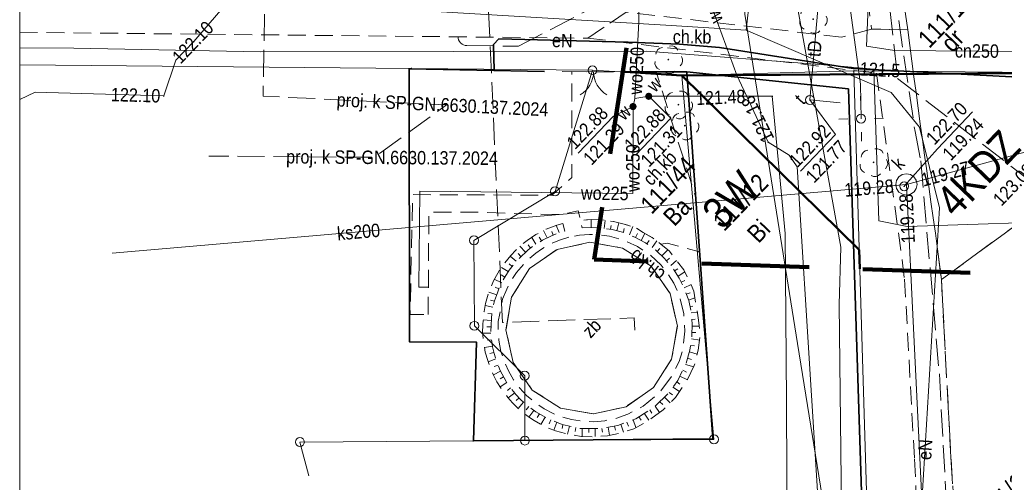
# Model space of a CAD drawing. Extents: x 0 to 6443539, y 0 to 5655063.
# Tile 46 of 64: x 6441072 to 6441127, y 5654782 to 5654808. Entities that reach past the tile are written whole.
import ezdxf
from ezdxf.enums import TextEntityAlignment as Align

# ---------------------------------------------------------------- set-up
doc = ezdxf.new("R2010")
doc.units = 0
doc.header["$MEASUREMENT"] = 0
for name, pattern in [('1.0_0.5', [1.5, 1, -0.5]), ('1.5_0.5', [2, 1.5, -0.5]), ('2', [0.9, 0.6, -0.3]), ('219-500', [0]), ('otob_500', [0]), ('PRZER2-1', [3, 2, -1]), ('PRZER3-1', [4, 3, -1])]:
    doc.linetypes.add(name, pattern=pattern)
doc.layers.get('0').update_dxf_attribs({"color": 2, "linetype": 'CONTINUOUS', "lineweight": 5})
for name, color, linetype in [('000 Inne (niezydentyfikowane)', 7, 'CONTINUOUS'), ('202-punkt graniczny', 7, 'CONTINUOUS'), ('203-punkt graniczny', 7, 'CONTINUOUS'), ('210-oznaczenie konturu użytku gruntowego', 7, 'CONTINUOUS'), ('211-numer działki ewidencyjnej', 7, 'CONTINUOUS'), ('218-kontur użytku gruntowego', 7, 'CONTINUOUS'), ('219-działka ewidencyjna', 7, 'CONTINUOUS'), ('brama', 7, 'CONTINUOUS'), ('chodnik', 7, 'CONTINUOUS'), ('chodnik-Atr17', 7, 'CONTINUOUS'), ('drzewo liściaste', 7, 'CONTINUOUS'), ('jezdnia', 7, 'CONTINUOUS'), ('komora podziemna', 7, 'CONTINUOUS'), ('krawężnik', 7, 'CONTINUOUS'), ('latarnia', 7, 'CONTINUOUS'), ('obudowa ochronna przewodu', 7, 'CONTINUOUS'), ('ogrodzenie trwałe', 7, 'CONTINUOUS'), ('przewód ciepłowniczy', 7, 'CONTINUOUS'), ('przewód ciepłowniczy-Atr1', 7, 'CONTINUOUS'), ('przewód elektroenergetyczny podziemny', 7, 'CONTINUOUS'), ('przewód elektroenergetyczny podziemny - ob. projektowany', 7, 'CONTINUOUS'), ('przewód elektroenergetyczny podziemny-Atr1', 7, 'CONTINUOUS'), ('przewód kanalizacyjny', 7, 'CONTINUOUS'), ('przewód kanalizacyjny - ob. projektowany', 7, 'CONTINUOUS'), ('przewód kanalizacyjny - ob. projektowany-Atr1', 7, 'CONTINUOUS'), ('przewód kanalizacyjny-Atr1', 7, 'CONTINUOUS'), ('przewód telekomunikacyjny podziemny', 7, 'CONTINUOUS'), ('przewód telekomunikacyjny podziemny - ob. projektowany', 7, 'CONTINUOUS'), ('przewód telekomunikacyjny podziemny-Atr1', 7, 'CONTINUOUS'), ('przewód wodociągowy', 7, 'CONTINUOUS'), ('przewód wodociągowy-Atr1', 7, 'CONTINUOUS'), ('rzedna', 7, 'CONTINUOUS'), ('rzedna-Atr2', 7, 'CONTINUOUS'), ('rzedna-Atr3', 7, 'CONTINUOUS'), ('skarpa nieumocniona', 7, 'CONTINUOUS'), ('właz do komory lub kanału - okrągły', 7, 'CONTINUOUS'), ('właz do komory lub kanału - okrągły-Atr17', 7, 'CONTINUOUS'), ('Zakres', 7, 'CONTINUOUS'), ('zasuwa lub zawór', 7, 'CONTINUOUS'), ('zasuwa lub zawór-Atr17', 7, 'CONTINUOUS'), ('zbiornik lub silos', 7, 'CONTINUOUS'), ('zbiornik lub silos-Atr17', 7, 'CONTINUOUS')]:
    doc.layers.add(name, color=color, linetype=linetype)
doc.layers.add('1ramki', color=7, linetype='PRZER2-1', lineweight=18)
doc.layers.add('z - MPZT', color=121, linetype='PRZER3-1', lineweight=18)
doc.styles.add('MapaZas', font='geodezja.shx', dxfattribs={"width": 0.9})
doc.linetypes.add('902-500', pattern='A,3.75,0,[1,ksztalty.shx,S=0.5,R=0,X=0,Y=0],3.75', length=7.5)
doc.linetypes.add('OLZ', pattern='A,3,-1,[36,msgB.shx,S=0.008,R=0,X=-0.5,Y=0],3', length=7)

# ---------------------------------------------------------------- blocks, each defined once
blk = doc.blocks.new('203')
at = {"linetype": 'Continuous', "lineweight": 0}
h = blk.add_hatch(color=0, dxfattribs=at)
edge = h.paths.add_edge_path()
edge.add_arc((0, 0), 0.045, 0, 360)
blk = doc.blocks.new('202')
at = {"color": 0, "linetype": 'Continuous', "lineweight": 0}
blk.add_circle((0, 0), 0.25, dxfattribs=at)
blk = doc.blocks.new('OK02')
at = {"color": 0, "linetype": 'Continuous', "lineweight": 0}
for centre, start, end in [((-1.5, 0), 0, 60), ((1.5, 0), 120, 180)]:
    blk.add_arc(centre, 1.5, start, end, dxfattribs=at)
blk = doc.blocks.new('PW01')
at = {"linetype": 'Continuous', "lineweight": 13}
h = blk.add_hatch(color=0, dxfattribs=at)
edge = h.paths.add_edge_path()
edge.add_arc((0, 0), 0.045, 0, 360)
blk = doc.blocks.new('US25')
at = {"linetype": 'Continuous', "lineweight": 0}
h = blk.add_hatch(color=0, dxfattribs=at)
edge = h.paths.add_edge_path()
edge.add_arc((0, 0), 0.2, 0, 360)
blk = doc.blocks.new('OP021')
at = {"linetype": 'Continuous', "lineweight": 13}
h = blk.add_hatch(color=0, dxfattribs=at)
edge = h.paths.add_edge_path()
edge.add_arc((0, 0), 0.05, 0, 360)
at = {"color": 0, "linetype": 'Continuous', "lineweight": 13}
for centre, start, end in [((0, 0.4), 49.272, 130.728), ((-0.38, 0.124), 121.308, 202.548), ((0.38, 0.124), 337.452, 58.692), ((-0.235, -0.324), 193.221, 274.871), ((0.235, -0.324), 265.129, 346.779)]:
    blk.add_arc(centre, 0.4, start, end, dxfattribs=at)
blk = doc.blocks.new('US22')
at = {"color": 0, "linetype": 'Continuous', "lineweight": 13}
blk.add_circle((0, 0), 0.25, dxfattribs=at)
blk = doc.blocks.new('SM01')
at = {"color": 0, "linetype": 'Continuous', "lineweight": 13}
for p, q in [((-0.53, 0.531), (-0.883, 0.884)), ((0.531, 0.531), (0.884, 0.884)), ((-0.53, -0.53), (-0.883, -0.883)), ((0.531, -0.53), (0.884, -0.883))]:
    blk.add_line(p, q, dxfattribs=at)
blk.add_circle((0, 0), 0.25, dxfattribs=at)

msp = doc.modelspace()

# ---------------------------------------------------------------- linework, layer by layer
at = {"layer": '000 Inne (niezydentyfikowane)', "color": 7, "linetype": 'Continuous', "lineweight": 13, "flags": 128}
for points in [[(6441103.63, 5654796.59), (6441103.627, 5654797.05)], [(6441101.846, 5654796.318), (6441101.682, 5654796.725)], [(6441103.998, 5654796.598), (6441104.028, 5654796.818)], [(6441104.366, 5654796.55), (6441104.42, 5654796.997)], [(6441104.721, 5654796.501), (6441104.752, 5654796.721)], [(6441105.076, 5654796.424), (6441105.187, 5654796.858)], [(6441105.432, 5654796.332), (6441105.484, 5654796.546)], [(6441105.768, 5654796.191), (6441105.963, 5654796.655)], [(6441100.545, 5654795.668), (6441100.311, 5654796.045)], [(6441100.852, 5654795.858), (6441100.735, 5654796.054)], [(6441101.181, 5654796.028), (6441100.974, 5654796.434)], [(6441101.517, 5654796.177), (6441101.428, 5654796.387)], [(6441106.103, 5654796.05), (6441106.219, 5654796.258)], [(6441106.425, 5654795.88), (6441106.636, 5654796.274)], [(6441099.968, 5654795.224), (6441099.649, 5654795.556)], [(6441100.246, 5654795.456), (6441100.114, 5654795.637)], [(6441106.74, 5654795.689), (6441106.87, 5654795.883)], [(6441107.035, 5654795.476), (6441107.296, 5654795.849)], [(6441107.323, 5654795.256), (6441107.482, 5654795.422)], [(6441099.441, 5654794.717), (6441099.096, 5654794.993)], [(6441099.704, 5654794.978), (6441099.545, 5654795.144)], [(6441107.59, 5654795.014), (6441107.915, 5654795.354)], [(6441107.843, 5654794.744), (6441108.016, 5654794.896)], [(6441099.001, 5654794.142), (6441098.614, 5654794.374)], [(6441099.221, 5654794.43), (6441099.041, 5654794.574)], [(6441108.082, 5654794.473), (6441108.408, 5654794.756)], [(6441108.301, 5654794.181), (6441108.482, 5654794.298)], [(6441098.81, 5654793.827), (6441098.609, 5654793.95)], [(6441108.491, 5654793.874), (6441108.875, 5654794.116)], [(6441098.633, 5654793.512), (6441098.218, 5654793.715)], [(6441098.477, 5654793.176), (6441098.27, 5654793.263)], [(6441108.661, 5654793.545), (6441108.864, 5654793.641)], [(6441108.824, 5654793.223), (6441109.216, 5654793.416)], [(6441098.35, 5654792.841), (6441097.915, 5654792.994)], [(6441108.951, 5654792.879), (6441109.162, 5654792.955)], [(6441109.079, 5654792.536), (6441109.43, 5654792.671)], [(6441098.139, 5654792.143), (6441097.705, 5654792.24)], [(6441098.223, 5654792.491), (6441098.01, 5654792.543)], [(6441109.157, 5654792.184), (6441109.326, 5654792.216)], [(6441098.083, 5654791.781), (6441097.856, 5654791.804)], [(6441109.229, 5654791.825), (6441109.567, 5654791.86)], [(6441098.049, 5654791.413), (6441097.595, 5654791.445)], [(6441098.035, 5654791.052), (6441097.802, 5654791.054)], [(6441109.258, 5654791.464), (6441109.441, 5654791.483)], [(6441109.28, 5654791.097), (6441109.669, 5654791.084)], [(6441098.022, 5654790.691), (6441097.562, 5654790.702)], [(6441109.274, 5654790.729), (6441109.493, 5654790.727)], [(6441098.115, 5654789.964), (6441097.671, 5654789.891)], [(6441098.065, 5654790.331), (6441097.839, 5654790.298)], [(6441109.19, 5654790.006), (6441109.417, 5654789.983)], [(6441109.239, 5654790.375), (6441109.7, 5654790.307)], [(6441098.194, 5654789.612), (6441097.968, 5654789.565)], [(6441109.127, 5654789.651), (6441109.561, 5654789.526)], [(6441098.3, 5654789.261), (6441097.872, 5654789.103)], [(6441098.428, 5654788.917), (6441098.211, 5654788.835)], [(6441108.916, 5654788.953), (6441109.365, 5654788.814)], [(6441109.015, 5654789.302), (6441109.242, 5654789.236)], [(6441098.563, 5654788.58), (6441098.164, 5654788.367)], [(6441098.739, 5654788.259), (6441098.537, 5654788.148)], [(6441108.591, 5654788.296), (6441109.012, 5654788.1)], [(6441108.753, 5654788.624), (6441108.961, 5654788.523)], [(6441098.923, 5654787.945), (6441098.553, 5654787.703)], [(6441108.414, 5654787.981), (6441108.593, 5654787.85)], [(6441099.12, 5654787.645), (6441098.954, 5654787.5)], [(6441099.36, 5654787.36), (6441098.998, 5654787.083)], [(6441107.995, 5654787.384), (6441108.175, 5654787.254)], [(6441108.208, 5654787.679), (6441108.567, 5654787.432)], [(6441099.599, 5654787.089), (6441099.433, 5654786.93)], [(6441099.859, 5654786.84), (6441099.556, 5654786.494)], [(6441100.147, 5654786.606), (6441099.996, 5654786.419)], [(6441107.22, 5654786.618), (6441107.447, 5654786.262)], [(6441107.476, 5654786.871), (6441107.642, 5654786.712)], [(6441107.739, 5654787.131), (6441108.05, 5654786.806)], [(6441100.435, 5654786.386), (6441100.146, 5654786.012)], [(6441100.743, 5654786.188), (6441100.62, 5654785.987)], [(6441106.606, 5654786.223), (6441106.855, 5654785.832)], [(6441106.913, 5654786.413), (6441107.03, 5654786.232)], [(6441101.058, 5654786.011), (6441100.82, 5654785.602)], [(6441101.38, 5654785.855), (6441101.293, 5654785.634)], [(6441101.722, 5654785.721), (6441101.541, 5654785.285)], [(6441102.058, 5654785.58), (6441102.02, 5654785.367)], [(6441102.42, 5654785.51), (6441102.317, 5654785.055)], [(6441104.938, 5654785.508), (6441104.985, 5654785.282)], [(6441105.297, 5654785.607), (6441105.448, 5654785.172)], [(6441105.634, 5654785.728), (6441105.716, 5654785.51)], [(6441105.977, 5654785.855), (6441106.135, 5654785.427)], [(6441106.299, 5654786.018), (6441106.423, 5654785.83)], [(6441102.775, 5654785.432), (6441102.731, 5654785.212)], [(6441103.13, 5654785.369), (6441103.133, 5654784.924)], [(6441103.498, 5654785.377), (6441103.496, 5654785.144)], [(6441103.866, 5654785.371), (6441103.862, 5654784.918)], [(6441104.227, 5654785.372), (6441104.26, 5654785.16)], [(6441104.586, 5654785.443), (6441104.666, 5654784.992)]]:
    msp.add_lwpolyline(points, dxfattribs=at)
at = {"layer": '1ramki', "color": 0, "linetype": 'Continuous', "lineweight": 13, "flags": 128}
msp.add_lwpolyline([(6441071.681, 5654894.679), (6441272.347, 5654894.679), (6441272.347, 5654754.671), (6441071.681, 5654754.671)], close=True, dxfattribs=at)
msp.add_lwpolyline([(6441071.681, 5654894.679), (6441272.347, 5654894.679), (6441272.347, 5654754.671), (6441071.681, 5654754.671)], close=True, dxfattribs=at)
at = {"layer": '218-kontur użytku gruntowego', "color": 3, "linetype": 'Continuous', "lineweight": 13}
for points in [[(6441093.585, 5654805.49), (6441071.681, 5654805.697)], [(6441071.681, 5654805.697), (6441093.585, 5654805.49)], [(6441119.841, 5654754.671), (6441118.314, 5654805.346)], [(6441118.314, 5654805.346), (6441119.841, 5654754.671)]]:
    msp.add_lwpolyline(points, dxfattribs=at)
at = {"layer": '218-kontur użytku gruntowego', "color": 3, "linetype": 'Continuous', "lineweight": 13, "flags": 128}
for points in [[(6441103.708, 5654805.391), (6441093.585, 5654805.49)], [(6441093.585, 5654805.49), (6441103.708, 5654805.391)], [(6441103.708, 5654805.391), (6441101.613, 5654798.619)], [(6441101.613, 5654798.619), (6441103.708, 5654805.391)], [(6441108.694, 5654805.103), (6441103.708, 5654805.391)], [(6441103.708, 5654805.391), (6441108.694, 5654805.103)], [(6441118.314, 5654805.346), (6441108.694, 5654805.103)], [(6441108.694, 5654805.103), (6441118.314, 5654805.346)], [(6441110.499, 5654784.765), (6441108.694, 5654805.103)], [(6441108.694, 5654805.103), (6441110.499, 5654784.765)], [(6441101.613, 5654798.619), (6441097.082, 5654795.883)], [(6441097.082, 5654795.883), (6441101.613, 5654798.619)], [(6441097.082, 5654795.883), (6441097.107, 5654791.109)], [(6441097.107, 5654791.109), (6441097.082, 5654795.883)], [(6441097.107, 5654791.109), (6441099.919, 5654788.32)], [(6441099.919, 5654788.32), (6441097.107, 5654791.109)], [(6441099.919, 5654788.32), (6441099.927, 5654784.699)], [(6441099.927, 5654784.699), (6441099.919, 5654788.32)], [(6441099.927, 5654784.699), (6441110.499, 5654784.765)], [(6441110.499, 5654784.765), (6441099.927, 5654784.699)]]:
    msp.add_lwpolyline(points, dxfattribs=at)
at = {"layer": '219-działka ewidencyjna', "color": 3, "linetype": '219-500', "lineweight": 13}
for points in [[(6441071.681, 5654805.697), (6441093.585, 5654805.49)], [(6441119.841, 5654754.671), (6441118.314, 5654805.346)], [(6441087.852, 5654782.724), (6441087.346, 5654784.617)]]:
    msp.add_lwpolyline(points, dxfattribs=at)
at = {"layer": '219-działka ewidencyjna', "color": 3, "linetype": '219-500', "lineweight": 13, "flags": 128}
for points in [[(6441103.708, 5654805.391), (6441093.585, 5654805.49)], [(6441103.708, 5654805.391), (6441101.613, 5654798.619)], [(6441108.694, 5654805.103), (6441103.708, 5654805.391)], [(6441118.314, 5654805.346), (6441108.694, 5654805.103)], [(6441130.765, 5654805.234), (6441118.314, 5654805.346)], [(6441110.499, 5654784.765), (6441108.694, 5654805.103)], [(6441101.613, 5654798.619), (6441097.082, 5654795.883)], [(6441097.082, 5654795.883), (6441097.107, 5654791.109)], [(6441097.107, 5654791.109), (6441099.919, 5654788.32)], [(6441099.927, 5654784.699), (6441099.919, 5654788.32)], [(6441087.346, 5654784.617), (6441097.042, 5654784.679)], [(6441099.927, 5654784.699), (6441097.042, 5654784.679)], [(6441099.927, 5654784.699), (6441110.499, 5654784.765)]]:
    msp.add_lwpolyline(points, dxfattribs=at)
at = {"layer": 'brama', "color": 7, "linetype": 'otob_500', "lineweight": 13, "flags": 128}
msp.add_lwpolyline([(6441105.521, 5654805.303), (6441102.019, 5654805.319)], dxfattribs=at)
at = {"layer": 'chodnik', "color": 7, "linetype": '1.0_0.5', "lineweight": 13}
for points in [[(6441119.096, 5654809.402), (6441119.31, 5654807.688), (6441121.334, 5654807.647), (6441121.209, 5654808.514)], [(6441071.681, 5654807.507), (6441103.443, 5654807.181), (6441105.597, 5654808.636)], [(6441124.212, 5654776.674), (6441123.747, 5654783.779), (6441123.214, 5654793.691), (6441122.993, 5654795.397), (6441122.882, 5654796.279), (6441122.757, 5654797.146), (6441122.632, 5654798.028), (6441122.507, 5654798.895), (6441122.396, 5654799.777), (6441122.278, 5654800.651), (6441122.153, 5654801.518), (6441122.035, 5654802.393), (6441121.924, 5654803.274), (6441121.799, 5654804.142), (6441121.681, 5654805.016), (6441121.563, 5654805.891), (6441121.452, 5654806.772), (6441121.334, 5654807.647), (6441119.31, 5654807.688), (6441117.63, 5654807.234), (6441105.597, 5654808.636), (6441103.443, 5654807.181), (6441119.583, 5654805.225), (6441121.018, 5654794.796), (6441121.155, 5654793.71), (6441121.712, 5654783.678), (6441122.048, 5654776.641)]]:
    msp.add_lwpolyline(points, dxfattribs=at)
at = {"layer": 'chodnik', "color": 7, "linetype": '1.0_0.5', "lineweight": 13, "flags": 128}
for points in [[(6441094.519, 5654791.732), (6441094.558, 5654797.469), (6441097.246, 5654797.456), (6441097.713, 5654797.438), (6441101.931, 5654797.318), (6441102.909, 5654797.53), (6441102.972, 5654797.248), (6441103.027, 5654797.002), (6441103.641, 5654797.05), (6441104.25, 5654797.021), (6441104.874, 5654796.936), (6441105.486, 5654796.779), (6441106.069, 5654796.622), (6441106.55, 5654796.328), (6441107.037, 5654796.042), (6441107.533, 5654795.678), (6441107.878, 5654795.721), (6441109.692, 5654795.244), (6441109.486, 5654798.252), (6441107.275, 5654805.298), (6441102.55, 5654805.309), (6441102.544, 5654799.389), (6441101.434, 5654798.403), (6441093.646, 5654798.439), (6441093.515, 5654791.739)], [(6441102.382, 5654796.068), (6441101.856, 5654795.894), (6441101.344, 5654795.678), (6441100.855, 5654795.399), (6441100.535, 5654795.165), (6441099.924, 5654794.629), (6441099.462, 5654794.088), (6441099.153, 5654793.65), (6441098.909, 5654793.164), (6441098.681, 5654792.607), (6441098.521, 5654791.805), (6441098.439, 5654791.343), (6441098.436, 5654790.848), (6441098.469, 5654790.304), (6441098.588, 5654789.677), (6441098.777, 5654789.123), (6441099.015, 5654788.59), (6441099.288, 5654788.094), (6441099.63, 5654787.642), (6441100.042, 5654787.205), (6441100.301, 5654786.998), (6441100.59, 5654786.75), (6441101.006, 5654786.476), (6441101.5, 5654786.211), (6441102.02, 5654786.003), (6441102.54, 5654785.866), (6441103.107, 5654785.793), (6441103.759, 5654785.751), (6441104.394, 5654785.807), (6441104.944, 5654785.904), (6441105.688, 5654786.174), (6441106.541, 5654786.617), (6441107.423, 5654787.351), (6441108.145, 5654788.293), (6441108.552, 5654789.122), (6441108.77, 5654789.841), (6441108.876, 5654790.805), (6441108.812, 5654791.78), (6441108.587, 5654792.73), (6441108.252, 5654793.494), (6441107.769, 5654794.219), (6441107.544, 5654794.49), (6441106.916, 5654795.077), (6441106.22, 5654795.536), (6441105.42, 5654795.901), (6441104.666, 5654796.111), (6441104.098, 5654796.197), (6441103.532, 5654796.214), (6441102.981, 5654796.173)], [(6441103.556, 5654795.776), (6441105.394, 5654795.455), (6441106.979, 5654794.449), (6441108.052, 5654792.909), (6441108.453, 5654791.086), (6441108.132, 5654789.248), (6441107.126, 5654787.663), (6441105.587, 5654786.59), (6441103.763, 5654786.189), (6441101.925, 5654786.51), (6441100.34, 5654787.516), (6441099.267, 5654789.055), (6441098.866, 5654790.879), (6441099.187, 5654792.717), (6441100.193, 5654794.302), (6441101.733, 5654795.375)]]:
    msp.add_lwpolyline(points, close=True, dxfattribs=at)
at = {"layer": 'jezdnia', "color": 7, "linetype": '1.5_0.5', "lineweight": 13}
for points in [[(6441121.209, 5654808.514), (6441121.334, 5654807.647), (6441121.452, 5654806.772), (6441121.563, 5654805.891), (6441121.681, 5654805.016), (6441121.799, 5654804.142), (6441121.924, 5654803.274), (6441122.035, 5654802.393), (6441122.153, 5654801.518), (6441122.278, 5654800.651), (6441122.396, 5654799.777), (6441122.507, 5654798.895), (6441122.632, 5654798.028), (6441122.757, 5654797.146), (6441122.882, 5654796.279), (6441122.993, 5654795.397), (6441123.214, 5654793.691), (6441129.744, 5654798.458)], [(6441130.965, 5654754.671), (6441130.538, 5654769.342), (6441130.224, 5654776.345), (6441129.881, 5654784.301), (6441129.628, 5654794.374), (6441129.744, 5654798.458), (6441123.214, 5654793.691), (6441123.747, 5654783.779), (6441124.212, 5654776.674), (6441124.469, 5654770.696), (6441124.843, 5654759.275), (6441124.97, 5654754.671)]]:
    msp.add_lwpolyline(points, dxfattribs=at)
at = {"layer": 'komora podziemna', "color": 32, "linetype": 'Continuous', "lineweight": 13, "flags": 128}
msp.add_lwpolyline([(6441121.488, 5654799.566), (6441121.682, 5654799.436), (6441121.813, 5654799.241), (6441121.854, 5654799.008), (6441121.809, 5654798.788), (6441121.686, 5654798.587), (6441121.491, 5654798.456), (6441121.258, 5654798.415), (6441121.038, 5654798.46), (6441120.837, 5654798.583), (6441120.713, 5654798.785), (6441120.665, 5654799.011), (6441120.71, 5654799.231), (6441120.833, 5654799.432), (6441121.028, 5654799.563), (6441121.261, 5654799.604)], close=True, dxfattribs=at)
at = {"layer": 'krawężnik', "color": 7, "linetype": 'Continuous', "lineweight": 13, "flags": 128}
for points in [[(6441122.993, 5654795.397), (6441122.882, 5654796.279), (6441122.757, 5654797.146), (6441122.632, 5654798.028), (6441122.507, 5654798.895), (6441122.396, 5654799.777), (6441122.278, 5654800.651), (6441122.153, 5654801.518), (6441122.035, 5654802.393), (6441121.924, 5654803.274), (6441121.799, 5654804.142), (6441121.681, 5654805.016), (6441121.563, 5654805.891), (6441121.452, 5654806.772), (6441121.334, 5654807.647), (6441121.209, 5654808.514), (6441121.091, 5654809.389)], [(6441123.214, 5654793.691), (6441122.993, 5654795.397)]]:
    msp.add_lwpolyline(points, dxfattribs=at)
at = {"layer": 'obudowa ochronna przewodu', "color": 7, "linetype": 'Continuous', "lineweight": 35, "flags": 128}
msp.add_lwpolyline([(6441098.213, 5654805.392), (6441098.174, 5654806.827), (6441098.472, 5654807.137), (6441105.704, 5654806.955), (6441108.564, 5654806.847), (6441110.817, 5654806.655), (6441118.283, 5654805.487), (6441131.064, 5654804.823), (6441132.798, 5654804.727), (6441137.874, 5654802.913), (6441144.481, 5654802.844), (6441151.67, 5654803.339), (6441152.035, 5654803.142), (6441152.065, 5654802.753)], dxfattribs=at)
at = {"layer": 'ogrodzenie trwałe', "color": 7, "linetype": '902-500', "lineweight": 35, "flags": 128}
for points in [[(6441101.022, 5654805.318), (6441093.458, 5654805.473), (6441093.477, 5654790.21), (6441097.219, 5654790.199), (6441097.056, 5654784.679), (6441110.428, 5654784.792), (6441108.986, 5654805.293), (6441105.521, 5654805.303)], [(6441108.986, 5654805.293), (6441118.018, 5654804.343)]]:
    msp.add_lwpolyline(points, dxfattribs=at)
at = {"layer": 'ogrodzenie trwałe', "color": 7, "linetype": '902-500', "lineweight": 35}
msp.add_lwpolyline([(6441119.625, 5654754.671), (6441118.018, 5654804.343)], dxfattribs=at)
at = {"layer": 'przewód ciepłowniczy', "color": 212, "linetype": 'Continuous', "lineweight": 13, "flags": 128}
msp.add_lwpolyline([(6441131.025, 5654800.084), (6441131.007, 5654800.6), (6441131.072, 5654806.394), (6441129.812, 5654806.423), (6441120.588, 5654806.492), (6441119.02, 5654806.734), (6441119.146, 5654809.41)], dxfattribs=at)
at = {"layer": 'przewód elektroenergetyczny podziemny', "color": 1, "linetype": 'Continuous', "lineweight": 13, "flags": 128}
for points in [[(6441107.698, 5654814.155), (6441111.249, 5654810.547), (6441115.132, 5654810.54), (6441117.915, 5654810.409), (6441118.698, 5654804.605), (6441118.726, 5654802.682)], [(6441112.51, 5654809.478), (6441112.296, 5654807.621)], [(6441112.296, 5654807.621), (6441120.413, 5654804.14), (6441121.989, 5654802.215), (6441123.113, 5654797.692), (6441121.491, 5654770.695)], [(6441098.213, 5654805.392), (6441098.174, 5654806.827), (6441098.472, 5654807.137), (6441105.704, 5654806.955), (6441108.564, 5654806.847), (6441110.817, 5654806.655), (6441118.283, 5654805.487), (6441131.064, 5654804.823), (6441132.798, 5654804.727), (6441137.874, 5654802.913), (6441144.481, 5654802.844), (6441151.67, 5654803.339), (6441152.035, 5654803.142), (6441152.072, 5654802.732)]]:
    msp.add_lwpolyline(points, dxfattribs=at)
at = {"layer": 'przewód elektroenergetyczny podziemny', "color": 1, "linetype": 'Continuous', "lineweight": 13}
for points in [[(6441071.681, 5654809.83), (6441074.236, 5654809.951), (6441090.533, 5654808.939), (6441107.812, 5654807.913), (6441112.296, 5654807.621)], [(6441115.826, 5654754.671), (6441117.112, 5654755.712), (6441117.72, 5654772.686), (6441117.5, 5654792.308), (6441117.601, 5654795.507), (6441115.085, 5654809.449)], [(6441071.681, 5654806.641), (6441074.704, 5654806.622), (6441085.148, 5654806.41), (6441106.719, 5654806.453), (6441117.374, 5654805.637), (6441119.444, 5654805.456), (6441119.712, 5654796.974), (6441121.296, 5654796.662), (6441131.488, 5654796.996), (6441135.859, 5654797.628), (6441146.874, 5654798.157), (6441153.385, 5654798.319), (6441154.333, 5654798.269)]]:
    msp.add_lwpolyline(points, dxfattribs=at)
at = {"layer": 'przewód elektroenergetyczny podziemny - ob. projektowany', "color": 1, "linetype": '1.5_0.5', "lineweight": 13, "flags": 128}
msp.add_lwpolyline([(6441106.067, 5654790.865), (6441106.045, 5654791.55), (6441098.674, 5654791.299), (6441097.759, 5654811.945), (6441096.686, 5654833.742), (6441102.037, 5654834.211), (6441101.82, 5654849.774), (6441101.962, 5654850.067), (6441102.269, 5654850.257), (6441129.643, 5654849.492), (6441148.942, 5654848.956), (6441167.991, 5654844.948), (6441168.014, 5654844.538)], dxfattribs=at)
at = {"layer": 'przewód elektroenergetyczny podziemny - ob. projektowany', "color": 1, "linetype": '1.5_0.5', "lineweight": 13}
for points in [[(6441071.681, 5654820.602), (6441080.042, 5654820.452), (6441080.516, 5654820.095), (6441082.955, 5654811.653), (6441083.564, 5654811.306), (6441086.349, 5654812.059), (6441104.447, 5654811.772), (6441114.625, 5654816.993), (6441119.892, 5654812.807), (6441120.763, 5654804.926), (6441130.345, 5654797.523), (6441131.323, 5654770.986), (6441131.745, 5654757.691), (6441131.839, 5654754.671)], [(6441096.184, 5654807.279), (6441096.194, 5654807.173), (6441096.217, 5654807.081), (6441096.268, 5654806.991), (6441096.334, 5654806.914), (6441096.413, 5654806.852), (6441096.492, 5654806.804), (6441096.591, 5654806.778), (6441096.69, 5654806.766), (6441099.563, 5654806.73), (6441117.971, 5654816.28), (6441119.956, 5654814.103), (6441121.74, 5654801.969), (6441122.058, 5654800.335), (6441123.101, 5654788.426), (6441124.084, 5654770.468), (6441124.544, 5654754.671)]]:
    msp.add_lwpolyline(points, dxfattribs=at)
at = {"layer": 'przewód kanalizacyjny', "color": 34, "linetype": 'Continuous', "lineweight": 13, "flags": 128}
for points in [[(6441121.259, 5654799.009), (6441147.654, 5654806.215)], [(6441121.259, 5654799.009), (6441076.855, 5654795.162)]]:
    msp.add_lwpolyline(points, dxfattribs=at)
at = {"layer": 'przewód kanalizacyjny', "color": 34, "linetype": 'Continuous', "lineweight": 13}
msp.add_lwpolyline([(6441123.421, 5654754.671), (6441121.259, 5654799.009)], dxfattribs=at)
at = {"layer": 'przewód kanalizacyjny - ob. projektowany', "color": 34, "linetype": '1.5_0.5', "lineweight": 13, "flags": 128}
msp.add_lwpolyline([(6441134.513, 5654842.476), (6441121.825, 5654840.157), (6441099.26, 5654835.375), (6441085.861, 5654832.934), (6441085.287, 5654803.938), (6441095.553, 5654803.453), (6441091.514, 5654800.522), (6441082.262, 5654800.59)], dxfattribs=at)
at = {"layer": 'przewód telekomunikacyjny podziemny', "color": 30, "linetype": 'Continuous', "lineweight": 13}
msp.add_lwpolyline([(6441071.681, 5654803.749), (6441072.551, 5654804.157), (6441079.734, 5654803.952), (6441080.405, 5654805.954), (6441081.409, 5654806.987), (6441083.485, 5654809.415), (6441084.895, 5654810.917), (6441094.344, 5654810.938), (6441103.102, 5654810.859), (6441104.414, 5654811), (6441116.597, 5654817.361), (6441117.695, 5654817.625), (6441136.822, 5654817.184), (6441153.25, 5654816.628), (6441153.744, 5654816.638), (6441154.239, 5654816.663), (6441156.247, 5654817.025), (6441159.498, 5654820.419)], dxfattribs=at)
at = {"layer": 'przewód telekomunikacyjny podziemny', "color": 30, "linetype": 'Continuous', "lineweight": 13, "flags": 128}
for points in [[(6441116.365, 5654809.442), (6441115.867, 5654803.73)], [(6441115.867, 5654803.73), (6441117.547, 5654803.562)]]:
    msp.add_lwpolyline(points, dxfattribs=at)
at = {"layer": 'przewód telekomunikacyjny podziemny - ob. projektowany', "color": 30, "linetype": '1.5_0.5', "lineweight": 13}
msp.add_lwpolyline([(6441071.681, 5654820.602), (6441080.042, 5654820.452), (6441080.516, 5654820.095), (6441082.955, 5654811.653), (6441083.564, 5654811.306), (6441086.349, 5654812.059), (6441104.447, 5654811.772), (6441114.625, 5654816.993), (6441119.892, 5654812.807), (6441120.763, 5654804.926), (6441130.345, 5654797.523), (6441131.323, 5654770.986), (6441131.745, 5654757.691), (6441131.839, 5654754.671)], dxfattribs=at)
at = {"layer": 'przewód wodociągowy', "color": 5, "linetype": 'Continuous', "lineweight": 13, "flags": 128}
for points in [[(6441113.534, 5654801.367), (6441111.784, 5654805.106), (6441109.725, 5654810.719), (6441107.95, 5654816.587), (6441105.109, 5654824.956), (6441102.478, 5654831.477), (6441100.225, 5654835.254), (6441096.245, 5654843.634)], [(6441106.083, 5654803.808), (6441106.295, 5654808.092), (6441106.278, 5654809.534)], [(6441106.083, 5654803.808), (6441105.973, 5654803.36)], [(6441106.852, 5654803.931), (6441106.083, 5654803.808)], [(6441106.852, 5654803.931), (6441113.762, 5654803.932), (6441114.472, 5654796.274), (6441114.555, 5654786.918), (6441114.609, 5654774.281), (6441114.65, 5654763.899), (6441116.115, 5654756.667)], [(6441105.973, 5654803.36), (6441105.965, 5654798.494)], [(6441094.536, 5654793.267), (6441093.998, 5654793.27), (6441094.052, 5654798.632), (6441105.965, 5654798.494)]]:
    msp.add_lwpolyline(points, dxfattribs=at)
at = {"layer": 'przewód wodociągowy', "color": 5, "linetype": 'Continuous', "lineweight": 13}
for points in [[(6441112.22, 5654809.479), (6441112.227, 5654808.517), (6441115.179, 5654790.115), (6441118.683, 5654768.414), (6441118.483, 5654754.671)], [(6441113.534, 5654801.367), (6441114.696, 5654800.642), (6441115.149, 5654799.987), (6441117.549, 5654761.663), (6441117.71, 5654754.671)]]:
    msp.add_lwpolyline(points, dxfattribs=at)
at = {"layer": 'rzedna-Atr2', "color": 5, "lineweight": 13, "flags": 128}
for points in [[(6441106.852, 5654803.931), (6441108.088, 5654802.706), (6441106.114, 5654800.645)], [(6441105.973, 5654803.36), (6441104.874, 5654802.82), (6441102.9, 5654800.759)]]:
    msp.add_lwpolyline(points, dxfattribs=at)
at = {"layer": 'rzedna-Atr2', "color": 7, "lineweight": 13, "flags": 128}
for points in [[(6441115.867, 5654803.73), (6441117.295, 5654801.795), (6441115.343, 5654799.757)], [(6441121.134, 5654798.908), (6441122.991, 5654801.006), (6441124.961, 5654803.063)]]:
    msp.add_lwpolyline(points, dxfattribs=at)
at = {"layer": 'skarpa nieumocniona', "color": 7, "linetype": '1.0_0.5', "lineweight": 13, "flags": 128}
msp.add_lwpolyline([(6441102.048, 5654796.832), (6441101.71, 5654796.74), (6441101.114, 5654796.508), (6441100.548, 5654796.205), (6441100.059, 5654795.884), (6441099.712, 5654795.607), (6441099.413, 5654795.339), (6441099.144, 5654795.043), (6441098.744, 5654794.568), (6441098.409, 5654794.058), (6441098.177, 5654793.629), (6441098.056, 5654793.344), (6441097.922, 5654793.029), (6441097.836, 5654792.752), (6441097.731, 5654792.353), (6441097.642, 5654791.913), (6441097.599, 5654791.58), (6441097.573, 5654791.176), (6441097.562, 5654790.716), (6441097.631, 5654790.123), (6441097.712, 5654789.644), (6441097.849, 5654789.18), (6441097.993, 5654788.752), (6441098.172, 5654788.346), (6441098.363, 5654787.982), (6441098.714, 5654787.452), (6441098.969, 5654787.111), (6441099.231, 5654786.806), (6441099.498, 5654786.55), (6441099.837, 5654786.239), (6441100.182, 5654785.992), (6441100.454, 5654785.814), (6441100.82, 5654785.602), (6441101.177, 5654785.426), (6441101.648, 5654785.238), (6441102.26, 5654785.068), (6441103.069, 5654784.93), (6441103.841, 5654784.911), (6441104.547, 5654784.969), (6441105.279, 5654785.112), (6441106.016, 5654785.361), (6441106.716, 5654785.73), (6441107.656, 5654786.408), (6441108.355, 5654787.109), (6441109.026, 5654788.114), (6441109.398, 5654788.893), (6441109.62, 5654789.747), (6441109.724, 5654790.52), (6441109.64, 5654791.43), (6441109.503, 5654792.227), (6441109.365, 5654793.037), (6441109.119, 5654793.647), (6441108.809, 5654794.234), (6441108.416, 5654794.749), (6441108.015, 5654795.271), (6441107.533, 5654795.678), (6441107.037, 5654796.042), (6441106.55, 5654796.328), (6441106.069, 5654796.622), (6441105.486, 5654796.779), (6441104.874, 5654796.936), (6441104.25, 5654797.021), (6441103.641, 5654797.05), (6441103.027, 5654797.002), (6441103.135, 5654796.58), (6441103.983, 5654796.598), (6441104.799, 5654796.496), (6441105.496, 5654796.313), (6441106.074, 5654796.063), (6441106.668, 5654795.744), (6441107.243, 5654795.332), (6441107.741, 5654794.869), (6441108.198, 5654794.334), (6441108.557, 5654793.769), (6441108.853, 5654793.153), (6441109.087, 5654792.515), (6441109.22, 5654791.902), (6441109.285, 5654791.175), (6441109.27, 5654790.581), (6441109.153, 5654789.751), (6441108.916, 5654788.953), (6441108.476, 5654788.06), (6441107.995, 5654787.384), (6441107.22, 5654786.618), (6441106.125, 5654785.908), (6441105.121, 5654785.54), (6441104.227, 5654785.372), (6441103.024, 5654785.374), (6441102.015, 5654785.593), (6441101.173, 5654785.942), (6441100.536, 5654786.303), (6441100.025, 5654786.695), (6441099.686, 5654786.992), (6441099.426, 5654787.269), (6441099.295, 5654787.436), (6441099.084, 5654787.694), (6441098.887, 5654787.993), (6441098.776, 5654788.196), (6441098.548, 5654788.608), (6441098.413, 5654788.945), (6441098.293, 5654789.282), (6441098.202, 5654789.563), (6441098.123, 5654789.943), (6441098.074, 5654790.253), (6441098.022, 5654790.676), (6441098.033, 5654791.151), (6441098.053, 5654791.519), (6441098.113, 5654792.015), (6441098.23, 5654792.513), (6441098.39, 5654792.955), (6441098.511, 5654793.269), (6441098.707, 5654793.662), (6441099.049, 5654794.221), (6441099.476, 5654794.754), (6441100.106, 5654795.354), (6441100.468, 5654795.617), (6441100.915, 5654795.895), (6441101.384, 5654796.125), (6441101.861, 5654796.319), (6441102.156, 5654796.396)], close=True, dxfattribs=at)
msp.add_lwpolyline([(6441102.048, 5654796.832), (6441101.71, 5654796.74), (6441101.114, 5654796.508), (6441100.548, 5654796.205), (6441100.059, 5654795.884), (6441099.712, 5654795.607), (6441099.413, 5654795.339), (6441099.144, 5654795.043), (6441098.744, 5654794.568), (6441098.409, 5654794.058), (6441098.177, 5654793.629), (6441098.056, 5654793.344), (6441097.922, 5654793.029), (6441097.836, 5654792.752), (6441097.731, 5654792.353), (6441097.642, 5654791.913), (6441097.599, 5654791.58), (6441097.573, 5654791.176), (6441097.562, 5654790.716), (6441097.631, 5654790.123), (6441097.712, 5654789.644), (6441097.849, 5654789.18), (6441097.993, 5654788.752), (6441098.172, 5654788.346), (6441098.363, 5654787.982), (6441098.714, 5654787.452), (6441098.969, 5654787.111), (6441099.231, 5654786.806), (6441099.498, 5654786.55), (6441099.837, 5654786.239), (6441100.182, 5654785.992), (6441100.454, 5654785.814), (6441100.82, 5654785.602), (6441101.177, 5654785.426), (6441101.648, 5654785.238), (6441102.26, 5654785.068), (6441103.069, 5654784.93), (6441103.841, 5654784.911), (6441104.547, 5654784.969), (6441105.279, 5654785.112), (6441106.016, 5654785.361), (6441106.716, 5654785.73), (6441107.656, 5654786.408), (6441108.355, 5654787.109), (6441109.026, 5654788.114), (6441109.398, 5654788.893), (6441109.62, 5654789.747), (6441109.724, 5654790.52), (6441109.64, 5654791.43), (6441109.503, 5654792.227), (6441109.365, 5654793.037), (6441109.119, 5654793.647), (6441108.809, 5654794.234), (6441108.416, 5654794.749), (6441108.015, 5654795.271), (6441107.533, 5654795.678), (6441107.037, 5654796.042), (6441106.55, 5654796.328), (6441106.069, 5654796.622), (6441105.486, 5654796.779), (6441104.874, 5654796.936), (6441104.25, 5654797.021), (6441103.641, 5654797.05), (6441103.027, 5654797.002), (6441103.135, 5654796.58), (6441103.983, 5654796.598), (6441104.799, 5654796.496), (6441105.496, 5654796.313), (6441106.074, 5654796.063), (6441106.668, 5654795.744), (6441107.243, 5654795.332), (6441107.741, 5654794.869), (6441108.198, 5654794.334), (6441108.557, 5654793.769), (6441108.853, 5654793.153), (6441109.087, 5654792.515), (6441109.22, 5654791.902), (6441109.285, 5654791.175), (6441109.27, 5654790.581), (6441109.153, 5654789.751), (6441108.916, 5654788.953), (6441108.476, 5654788.06), (6441107.995, 5654787.384), (6441107.22, 5654786.618), (6441106.125, 5654785.908), (6441105.121, 5654785.54), (6441104.227, 5654785.372), (6441103.024, 5654785.374), (6441102.015, 5654785.593), (6441101.173, 5654785.942), (6441100.536, 5654786.303), (6441100.025, 5654786.695), (6441099.686, 5654786.992), (6441099.426, 5654787.269), (6441099.295, 5654787.436), (6441099.084, 5654787.694), (6441098.887, 5654787.993), (6441098.776, 5654788.196), (6441098.548, 5654788.608), (6441098.413, 5654788.945), (6441098.293, 5654789.282), (6441098.202, 5654789.563), (6441098.123, 5654789.943), (6441098.074, 5654790.253), (6441098.022, 5654790.676), (6441098.033, 5654791.151), (6441098.053, 5654791.519), (6441098.113, 5654792.015), (6441098.23, 5654792.513), (6441098.39, 5654792.955), (6441098.511, 5654793.269), (6441098.707, 5654793.662), (6441099.049, 5654794.221), (6441099.476, 5654794.754), (6441100.106, 5654795.354), (6441100.468, 5654795.617), (6441100.915, 5654795.895), (6441101.384, 5654796.125), (6441101.861, 5654796.319), (6441102.156, 5654796.396)], close=True, dxfattribs=at)
at = {"layer": 'z - MPZT', "color": 6, "linetype": 'Continuous'}
msp.add_lwpolyline([(6441108.694, 5654805.103), (6441118.314, 5654805.346), (6441130.765, 5654805.234), (6441134.819, 5654809.396)], dxfattribs=at)
at = {"layer": 'z - MPZT', "linetype": 'Continuous', "lineweight": 50}
for points in [[(6441105.521, 5654805.303), (6441108.694, 5654805.103), (6441118.615, 5654795.351), (6441118.648, 5654794.285)], [(6441108.694, 5654805.103), (6441130.765, 5654805.234)]]:
    msp.add_lwpolyline(points, dxfattribs=at)
at = {"layer": 'Zakres', "color": 6, "linetype": '2', "lineweight": 100, "ltscale": 10, "flags": 128}
msp.add_lwpolyline([(6441115.162, 5654868.911), (6441103.796, 5654794.812), (6441245.253, 5654789.792), (6441257.171, 5654844.298), (6441175.823, 5654844.523), (6441180.089, 5654866.329)], close=True, dxfattribs=at)
at = {"layer": 'zbiornik lub silos', "color": 7, "linetype": 'Continuous', "lineweight": 13, "flags": 128}
msp.add_lwpolyline([(6441100.193, 5654794.302), (6441099.187, 5654792.717), (6441098.866, 5654790.879), (6441099.267, 5654789.055), (6441100.34, 5654787.516), (6441101.925, 5654786.51), (6441103.763, 5654786.189), (6441105.587, 5654786.59), (6441107.126, 5654787.663), (6441108.132, 5654789.248), (6441108.453, 5654791.086), (6441108.052, 5654792.909), (6441106.979, 5654794.449), (6441105.394, 5654795.455), (6441103.556, 5654795.776), (6441101.733, 5654795.375)], close=True, dxfattribs=at)

# ---------------------------------------------------------------- block references
at = {"layer": '202-punkt graniczny', "color": 3, "linetype": 'Continuous', "lineweight": 13, "rotation": 46.24115728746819}
for p in [(6441103.708, 5654805.391), (6441101.613, 5654798.619), (6441097.082, 5654795.883), (6441097.107, 5654791.109), (6441099.919, 5654788.32), (6441087.346, 5654784.617), (6441099.927, 5654784.699), (6441110.499, 5654784.765)]:
    msp.add_blockref('202', p, dxfattribs=at)
at = {"layer": '203-punkt graniczny', "color": 3, "linetype": 'Continuous', "lineweight": 13, "rotation": 46.24115728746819}
for p in [(6441093.585, 5654805.49), (6441118.314, 5654805.346), (6441108.694, 5654805.103), (6441097.042, 5654784.679)]:
    msp.add_blockref('203', p, dxfattribs=at)
at = {"layer": 'brama', "color": 7, "linetype": 'Continuous', "lineweight": 13, "rotation": 179.7371572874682}
msp.add_blockref('OK02', (6441103.77, 5654805.311), dxfattribs=at)
at = {"layer": 'drzewo liściaste', "color": 94, "linetype": 'Continuous', "lineweight": 13, "rotation": 46.24115728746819}
for p in [(6441116.045, 5654808.239), (6441107.946, 5654805.985), (6441108.51, 5654803.465), (6441108.868, 5654802.291), (6441119.422, 5654800.243)]:
    msp.add_blockref('OP021', p, dxfattribs=at)
at = {"layer": 'latarnia', "color": 7, "linetype": 'Continuous', "lineweight": 13, "rotation": 46.24115728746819}
msp.add_blockref('SM01', (6441118.726, 5654802.682), dxfattribs=at)
at = {"layer": 'rzedna', "color": 30, "linetype": 'Continuous', "lineweight": 13, "rotation": 46.24115728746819}
for p in [(6441081.409, 5654806.987), (6441079.734, 5654803.952), (6441115.867, 5654803.73)]:
    msp.add_blockref('PW01', p, dxfattribs=at)
at = {"layer": 'rzedna', "color": 1, "linetype": 'Continuous', "lineweight": 13, "rotation": 46.24115728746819}
msp.add_blockref('PW01', (6441118.283, 5654805.487), dxfattribs=at)
at = {"layer": 'rzedna', "color": 5, "linetype": 'Continuous', "lineweight": 13, "rotation": 46.24115728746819}
for p in [(6441106.852, 5654803.931), (6441113.762, 5654803.932), (6441105.973, 5654803.36), (6441113.534, 5654801.367)]:
    msp.add_blockref('PW01', p, dxfattribs=at)
at = {"layer": 'rzedna', "color": 34, "linetype": 'Continuous', "lineweight": 13, "rotation": 46.24115728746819}
for p in [(6441120.673, 5654798.961), (6441121.822, 5654799.163), (6441121.286, 5654798.416)]:
    msp.add_blockref('PW01', p, dxfattribs=at)
at = {"layer": 'rzedna', "color": 7, "linetype": 'Continuous', "lineweight": 13, "rotation": 46.24115728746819}
msp.add_blockref('PW01', (6441121.134, 5654798.908), dxfattribs=at)
at = {"layer": 'właz do komory lub kanału - okrągły', "color": 7, "linetype": 'Continuous', "lineweight": 13, "rotation": 46.24115728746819}
for p in [(6441115.867, 5654803.73), (6441121.134, 5654798.908)]:
    msp.add_blockref('US22', p, dxfattribs=at)
at = {"layer": 'zasuwa lub zawór', "color": 5, "linetype": 'Continuous', "lineweight": 13, "rotation": 46.24115728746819}
for p in [(6441106.852, 5654803.931), (6441105.973, 5654803.36)]:
    msp.add_blockref('US25', p, dxfattribs=at)

# ---------------------------------------------------------------- texts
at = {"layer": '210-oznaczenie konturu użytku gruntowego', "color": 3, "linetype": 'Continuous', "lineweight": 13, "style": 'MapaZas', "width": 0.9}
for s, p in [('dr', (6441123.821, 5654806.329)), ('Ba', (6441108.29, 5654796.614)), ('Bi', (6441112.987, 5654795.67))]:
    msp.add_text(s, height=1, rotation=46.2412, dxfattribs=at).set_placement(p)
at = {"layer": '211-numer działki ewidencyjnej', "color": 3, "linetype": 'Continuous', "lineweight": 13, "style": 'MapaZas', "width": 0.9}
for s, p in [('111/14', (6441122.538, 5654806.566)), ('111/12', (6441111.071, 5654796.341)), ('111/19', (6441125.953, 5654780.084))]:
    msp.add_text(s, height=1, rotation=46.2412, dxfattribs=at).set_placement(p)
msp.add_text('111/44', height=1, rotation=46.2412, dxfattribs=at).set_placement((6441106.294, 5654797.985), align=Align.TOP_LEFT)
at = {"layer": 'chodnik-Atr17', "color": 7, "lineweight": 13, "style": 'MapaZas', "width": 0.9}
for rotation, p in [(359.7732, (6441109.276, 5654807.258)), (141.9402, (6441106.752, 5654794.487))]:
    msp.add_text('ch.kb', height=0.75, rotation=rotation, dxfattribs=at).set_placement(p, align=Align.MIDDLE_CENTER)
msp.add_text('ch.kb', height=0.75, rotation=46.2412, dxfattribs=at).set_placement((6441106.722, 5654799.14), align=Align.MIDDLE_LEFT)
at = {"layer": 'przewód ciepłowniczy-Atr1', "color": 212, "lineweight": 13, "style": 'MapaZas', "width": 0.9}
msp.add_text('cn250', height=0.75, rotation=359.5712, dxfattribs=at).set_placement((6441125.2, 5654806.465), align=Align.MIDDLE_CENTER)
at = {"layer": 'przewód elektroenergetyczny podziemny-Atr1', "color": 1, "lineweight": 13, "style": 'MapaZas', "width": 0.9}
msp.add_text('eN', height=0.75, rotation=358.5522, dxfattribs=at).set_placement((6441101.444, 5654807.06), align=Align.MIDDLE_LEFT)
msp.add_text('eN', height=0.75, rotation=86.5612, dxfattribs=at).set_placement((6441122.302, 5654784.193), align=Align.MIDDLE_CENTER)
at = {"layer": 'przewód kanalizacyjny - ob. projektowany-Atr1', "color": 34, "lineweight": 13, "style": 'MapaZas', "width": 0.9}
for rotation, p in [(357.2962, (6441089.407, 5654803.744)), (359.5772, (6441086.577, 5654800.557))]:
    msp.add_text('proj. k SP-GN.6630.137.2024', height=0.75, rotation=rotation, dxfattribs=at).set_placement(p, align=Align.MIDDLE_LEFT)
at = {"layer": 'przewód kanalizacyjny-Atr1', "color": 34, "lineweight": 13, "style": 'MapaZas', "width": 0.9}
msp.add_text('ks200', height=0.75, rotation=4.9412, dxfattribs=at).set_placement((6441090.628, 5654796.358), align=Align.MIDDLE_CENTER)
at = {"layer": 'przewód telekomunikacyjny podziemny-Atr1', "color": 30, "lineweight": 13, "style": 'MapaZas', "width": 0.9}
msp.add_text('tD', height=0.75, rotation=85.0102, dxfattribs=at).set_placement((6441116.116, 5654806.593), align=Align.MIDDLE_CENTER)
at = {"layer": 'przewód wodociągowy-Atr1', "color": 5, "lineweight": 13, "style": 'MapaZas', "width": 0.9}
for s, rotation, p in [('woA250', 108.7512, (6441110.138, 5654809.59)), ('wo250', 87.1702, (6441106.156, 5654805.359)), ('wo250', 89.9092, (6441105.963, 5654799.923))]:
    msp.add_text(s, height=0.75, rotation=rotation, dxfattribs=at).set_placement(p, align=Align.MIDDLE_CENTER)
msp.add_text('wo225', height=0.75, rotation=359.3362, dxfattribs=at).set_placement((6441103.065, 5654798.53), align=Align.MIDDLE_LEFT)
at = {"layer": 'rzedna-Atr2', "color": 30, "lineweight": 13, "style": 'MapaZas', "width": 0.9}
for rotation, p in [(46.2412, (6441080.405, 5654805.954)), (358.3582, (6441076.783, 5654804.036))]:
    msp.add_text('122.10', height=0.75, rotation=rotation, dxfattribs=at).set_placement(p, align=Align.MIDDLE_LEFT)
at = {"layer": 'rzedna-Atr2', "color": 1, "lineweight": 13, "style": 'MapaZas', "width": 0.9}
msp.add_text('121.5', height=0.75, rotation=357.0262, dxfattribs=at).set_placement((6441118.658, 5654805.474), align=Align.MIDDLE_LEFT)
at = {"layer": 'rzedna-Atr2', "color": 5, "lineweight": 13, "style": 'MapaZas', "width": 0.9}
msp.add_text('121.48', height=0.75, rotation=2.4702, dxfattribs=at).set_placement((6441112.255, 5654803.935), align=Align.MIDDLE_RIGHT)
msp.add_text('121.18', height=0.75, rotation=116.5412, dxfattribs=at).set_placement((6441113.555, 5654801.417), align=Align.MIDDLE_LEFT)
for p in [(6441102.895, 5654800.764), (6441106.109, 5654800.649)]:
    msp.add_text('122.88', height=0.75, rotation=46.2412, dxfattribs=at).set_placement(p, align=Align.BOTTOM_LEFT)
at = {"layer": 'rzedna-Atr2', "color": 7, "lineweight": 13, "style": 'MapaZas', "width": 0.9}
for s, p in [('122.70', (6441122.986, 5654801.012)), ('122.92', (6441115.337, 5654799.762)), ('123.08', (6441126.732, 5654797.593))]:
    msp.add_text(s, height=0.75, rotation=46.2412, dxfattribs=at).set_placement(p, align=Align.BOTTOM_LEFT)
at = {"layer": 'rzedna-Atr2', "color": 34, "lineweight": 13, "style": 'MapaZas', "width": 0.9}
for s, rotation, p in [('119.27', 15.2412, (6441122.103, 5654799.24)), ('119.28', 4.9412, (6441117.794, 5654798.687)), ('119.28', 92.8412, (6441121.366, 5654795.723))]:
    msp.add_text(s, height=0.75, rotation=rotation, dxfattribs=at).set_placement(p, align=Align.MIDDLE_LEFT)
at = {"layer": 'rzedna-Atr3', "color": 7, "lineweight": 13, "style": 'MapaZas', "width": 0.9}
for s, p in [('119.24', (6441123.907, 5654800.13)), ('121.77', (6441116.258, 5654798.881))]:
    msp.add_text(s, height=0.75, rotation=46.2412, dxfattribs=at).set_placement(p, align=Align.BOTTOM_LEFT)
at = {"layer": 'rzedna-Atr3', "color": 5, "lineweight": 13, "style": 'MapaZas', "width": 0.9}
for s, p in [('121.29', (6441103.816, 5654799.882)), ('121.31', (6441107.03, 5654799.768))]:
    msp.add_text(s, height=0.75, rotation=46.2412, dxfattribs=at).set_placement(p, align=Align.BOTTOM_LEFT)
at = {"layer": 'właz do komory lub kanału - okrągły-Atr17', "color": 7, "lineweight": 13, "style": 'MapaZas', "width": 0.9}
for s, p in [('t', (6441115.478, 5654803.411)), ('k', (6441120.918, 5654799.766))]:
    msp.add_text(s, height=0.75, rotation=46.2412, dxfattribs=at).set_placement(p)
at = {"layer": 'z - MPZT', "linetype": 'OLZ', "lineweight": 35, "style": 'MapaZas', "width": 0.9}
for s, p in [('4KDZ', (6441125.257, 5654799.629)), ('3W', (6441111.422, 5654798.157))]:
    msp.add_text(s, height=1.75, rotation=46.201, dxfattribs=at).set_placement(p, align=Align.MIDDLE)
at = {"layer": 'zasuwa lub zawór-Atr17', "color": 5, "lineweight": 13, "style": 'MapaZas', "width": 0.9}
for p in [(6441107.202, 5654804.108), (6441105.482, 5654802.529)]:
    msp.add_text('w', height=0.75, rotation=46.2412, dxfattribs=at).set_placement(p)
at = {"layer": 'zbiornik lub silos-Atr17', "color": 7, "lineweight": 13, "style": 'MapaZas', "width": 0.9}
msp.add_text('zb', height=0.75, rotation=46.2412, dxfattribs=at).set_placement((6441103.66, 5654790.982), align=Align.MIDDLE_CENTER)

doc.saveas('drawing.dxf')
